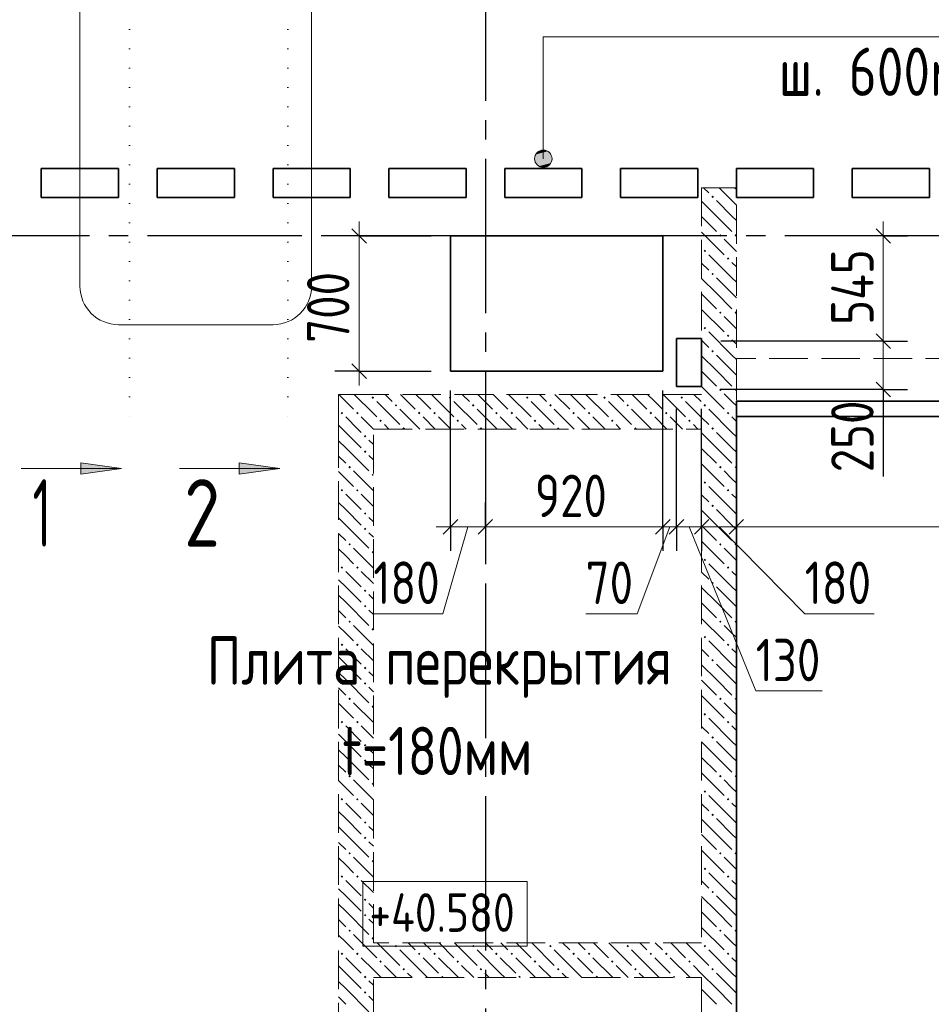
# Model space of a CAD drawing. Header units: millimetres. Extents: x 0 to 43617, y 0 to 29700.
# Tile 4 of 14: x 7698 to 12419, y 19472 to 24570. Entities that reach past the tile are written whole.
import ezdxf

# ---------------------------------------------------------------- set-up
doc = ezdxf.new("R2010")
doc.units = ezdxf.units.MM
for name, pattern in [('______2', [270, 200, -70]), ('______5', [1100, 800, -100, 100, -100]), ('______9', [100, 0, -100])]:
    doc.linetypes.add(name, pattern=pattern)
for name, color, linetype, lineweight in [('Standard', 7, 'Continuous', 25), ('Высотные отметки', 7, 'Continuous', 25), ('ЖБ Балка Вышележаща', 7, 'Continuous', 35), ('ЖБ Балка Нижележащая', 7, 'Continuous', 35), ('ЖБ Перекрытие верхний уровень', 7, 'Continuous', 35), ('ЖБ Стена верхний уровень', 7, 'Continuous', 35), ('Оси', 40, '______5', 18), ('Примечания', 7, 'Continuous', 25), ('Размерная выноска', 7, 'Continuous', 13), ('Узлы символ', 7, 'Continuous', 25)]:
    doc.layers.add(name, color=color, linetype=linetype, lineweight=lineweight)
doc.styles.add('GOST 2.304-81', font='txt')
doc.styles.add('ISOCPEUR', font='txt')

msp = doc.modelspace()

# ---------------------------------------------------------------- hatches: boundary and pattern name
at = {"layer": 'ЖБ Стена верхний уровень', "linetype": 'Continuous', "lineweight": 18, "transparency": 33554687}
for points in [[(11280.5, 23653.1), (11287, 23659.6), (11293.5, 23653.1), (11287, 23646.6)], [(11320.5, 23453.1), (11326.9, 23459.6), (11333.4, 23453.1), (11326.9, 23446.6)], [(11400.5, 23453.1), (11407, 23459.6), (11410, 23456.6), (11410, 23449.7), (11407, 23446.6)], [(11240.4, 23373.1), (11246.9, 23379.6), (11253.4, 23373.1), (11246.9, 23366.6)], [(11360.4, 23333.1), (11366.9, 23339.6), (11373.5, 23333.1), (11366.9, 23326.6)], [(11280.5, 23253.1), (11287, 23259.6), (11293.5, 23253.1), (11287, 23246.6)], [(11320.5, 23053.1), (11326.9, 23059.6), (11333.4, 23053.1), (11326.9, 23046.6)], [(11400.5, 23053.1), (11407, 23059.6), (11410, 23056.6), (11410, 23049.7), (11407, 23046.6)], [(11240.4, 22973.1), (11246.9, 22979.6), (11253.4, 22973.1), (11246.9, 22966.6)], [(11360.4, 22933.1), (11366.9, 22939.6), (11373.5, 22933.1), (11366.9, 22926.6)], [(11280.5, 22853.1), (11287, 22859.6), (11293.5, 22853.1), (11287, 22846.6)], [(11320.5, 22653.1), (11326.9, 22659.6), (11333.4, 22653.1), (11326.9, 22646.6)], [(11400.5, 22653.1), (11407, 22659.6), (11410, 22656.6), (11410, 22649.7), (11407, 22646.6)], [(9520.5, 22613.1), (9526.9, 22619.6), (9530, 22616.6), (9530, 22609.7), (9526.9, 22606.6)], [(9530, 22616.6), (9533.4, 22613.1), (9530, 22609.7)], [(9920.5, 22613.1), (9926.9, 22619.6), (9933.4, 22613.1), (9926.9, 22606.6)], [(10320.5, 22613.1), (10326.9, 22619.6), (10333.4, 22613.1), (10326.9, 22606.6)], [(10720.5, 22613.1), (10726.9, 22619.6), (10733.4, 22613.1), (10726.9, 22606.6)], [(11120.5, 22613.1), (11126.9, 22619.6), (11133.4, 22613.1), (11126.9, 22606.6)], [(9360.4, 22533.1), (9366.9, 22539.6), (9373.5, 22533.1), (9366.9, 22526.6)], [(9440.4, 22533.1), (9446.9, 22539.6), (9453.4, 22533.1), (9446.9, 22526.6)], [(9640.4, 22573.1), (9646.9, 22579.6), (9653.4, 22573.1), (9646.9, 22566.6)], [(9760.4, 22533.1), (9766.9, 22539.6), (9773.5, 22533.1), (9766.9, 22526.6)], [(9840.4, 22533.1), (9846.9, 22539.6), (9853.4, 22533.1), (9846.9, 22526.6)], [(10040.4, 22573.1), (10046.9, 22579.6), (10053.4, 22573.1), (10046.9, 22566.6)], [(10160.4, 22533.1), (10166.9, 22539.6), (10173.5, 22533.1), (10166.9, 22526.6)], [(10240.4, 22533.1), (10246.9, 22539.6), (10253.4, 22533.1), (10246.9, 22526.6)], [(10440.4, 22573.1), (10446.9, 22579.6), (10453.4, 22573.1), (10446.9, 22566.6)], [(10560.4, 22533.1), (10566.9, 22539.6), (10573.5, 22533.1), (10566.9, 22526.6)], [(10640.4, 22533.1), (10646.9, 22539.6), (10653.4, 22533.1), (10646.9, 22526.6)], [(10840.4, 22573.1), (10846.9, 22579.6), (10853.4, 22573.1), (10846.9, 22566.6)], [(10960.4, 22533.1), (10966.9, 22539.6), (10973.5, 22533.1), (10966.9, 22526.6)], [(11040.4, 22533.1), (11046.9, 22539.6), (11053.4, 22533.1), (11046.9, 22526.6)], [(11240.4, 22573.1), (11246.9, 22579.6), (11253.4, 22573.1), (11246.9, 22566.6)], [(11360.4, 22533.1), (11366.9, 22539.6), (11373.5, 22533.1), (11366.9, 22526.6)], [(9560.4, 22493.1), (9566.9, 22499.6), (9573.5, 22493.1), (9566.9, 22486.6)], [(9960.4, 22493.1), (9966.9, 22499.6), (9973.5, 22493.1), (9966.9, 22486.6)], [(10360.4, 22493.1), (10366.9, 22499.6), (10373.5, 22493.1), (10366.9, 22486.6)], [(10760.4, 22493.1), (10766.9, 22499.6), (10773.5, 22493.1), (10766.9, 22486.6)], [(11160.4, 22493.1), (11166.9, 22499.6), (11173.5, 22493.1), (11166.9, 22486.6)], [(9680.5, 22453.1), (9687, 22459.6), (9693.5, 22453.1), (9690.3, 22450), (9683.6, 22450)], [(10080.5, 22453.1), (10087, 22459.6), (10093.5, 22453.1), (10090.3, 22450), (10083.6, 22450)], [(10480.5, 22453.1), (10487, 22459.6), (10493.5, 22453.1), (10490.3, 22450), (10483.6, 22450)], [(10880.5, 22453.1), (10887, 22459.6), (10893.5, 22453.1), (10890.3, 22450), (10883.6, 22450)], [(11280.5, 22453.1), (11287, 22459.6), (11293.5, 22453.1), (11287, 22446.6)], [(9480.5, 22413.1), (9487, 22419.6), (9493.5, 22413.1), (9487, 22406.6)], [(9480.5, 22333.1), (9487, 22339.6), (9493.5, 22333.1), (9487, 22326.6)], [(9400.5, 22253.1), (9407, 22259.6), (9413.4, 22253.1), (9407, 22246.6)], [(11320.5, 22253.1), (11326.9, 22259.6), (11333.4, 22253.1), (11326.9, 22246.6)], [(11400.5, 22253.1), (11407, 22259.6), (11410, 22256.6), (11410, 22249.7), (11407, 22246.6)], [(9520.5, 22213.1), (9526.9, 22219.6), (9530, 22216.6), (9530, 22209.7), (9526.9, 22206.6)], [(11240.4, 22173.1), (11246.9, 22179.6), (11253.4, 22173.1), (11246.9, 22166.6)], [(9360.4, 22133.1), (9366.9, 22139.6), (9373.5, 22133.1), (9366.9, 22126.6)], [(9440.4, 22133.1), (9446.9, 22139.6), (9453.4, 22133.1), (9446.9, 22126.6)], [(11360.4, 22133.1), (11366.9, 22139.6), (11373.5, 22133.1), (11366.9, 22126.6)], [(11280.5, 22053.1), (11287, 22059.6), (11293.5, 22053.1), (11287, 22046.6)], [(9480.5, 22013.1), (9487, 22019.6), (9493.5, 22013.1), (9487, 22006.6)], [(9480.5, 21933.1), (9487, 21939.6), (9493.5, 21933.1), (9487, 21926.6)], [(9400.5, 21853.1), (9407, 21859.6), (9413.4, 21853.1), (9407, 21846.6)], [(11320.5, 21853.1), (11326.9, 21859.6), (11333.4, 21853.1), (11326.9, 21846.6)], [(11400.5, 21853.1), (11407, 21859.6), (11410, 21856.6), (11410, 21849.7), (11407, 21846.6)], [(9520.5, 21813.1), (9526.9, 21819.6), (9530, 21816.6), (9530, 21809.7), (9526.9, 21806.6)], [(11240.4, 21773.1), (11246.9, 21779.6), (11253.4, 21773.1), (11246.9, 21766.6)], [(9360.4, 21733.1), (9366.9, 21739.6), (9373.5, 21733.1), (9366.9, 21726.6)], [(9440.4, 21733.1), (9446.9, 21739.6), (9453.4, 21733.1), (9446.9, 21726.6)], [(11360.4, 21733.1), (11366.9, 21739.6), (11373.5, 21733.1), (11366.9, 21726.6)], [(9480.5, 21613.1), (9487, 21619.6), (9493.5, 21613.1), (9487, 21606.6)], [(11280.5, 21653.1), (11287, 21659.6), (11293.5, 21653.1), (11287, 21646.6)], [(9480.5, 21533.1), (9487, 21539.6), (9493.5, 21533.1), (9487, 21526.6)], [(9400.5, 21453.1), (9407, 21459.6), (9413.4, 21453.1), (9407, 21446.6)], [(9520.5, 21413.1), (9526.9, 21419.6), (9530, 21416.6), (9530, 21409.7), (9526.9, 21406.6)], [(11320.5, 21453.1), (11326.9, 21459.6), (11333.4, 21453.1), (11326.9, 21446.6)], [(11400.5, 21453.1), (11407, 21459.6), (11410, 21456.6), (11410, 21449.7), (11407, 21446.6)], [(11240.4, 21373.1), (11246.9, 21379.6), (11253.4, 21373.1), (11246.9, 21366.6)], [(9360.4, 21333.1), (9366.9, 21339.6), (9373.5, 21333.1), (9366.9, 21326.6)], [(9440.4, 21333.1), (9446.9, 21339.6), (9453.4, 21333.1), (9446.9, 21326.6)], [(11360.4, 21333.1), (11366.9, 21339.6), (11373.5, 21333.1), (11366.9, 21326.6)], [(9480.5, 21213.1), (9487, 21219.6), (9493.5, 21213.1), (9487, 21206.6)], [(11280.5, 21253.1), (11287, 21259.6), (11293.5, 21253.1), (11287, 21246.6)], [(9480.5, 21133.1), (9487, 21139.6), (9493.5, 21133.1), (9487, 21126.6)], [(9400.5, 21053.1), (9407, 21059.6), (9413.4, 21053.1), (9407, 21046.6)], [(11320.5, 21053.1), (11326.9, 21059.6), (11333.4, 21053.1), (11326.9, 21046.6)], [(11400.5, 21053.1), (11407, 21059.6), (11410, 21056.6), (11410, 21049.7), (11407, 21046.6)], [(9520.5, 21013.1), (9526.9, 21019.6), (9530, 21016.6), (9530, 21009.7), (9526.9, 21006.6)], [(11240.4, 20973.1), (11246.9, 20979.6), (11253.4, 20973.1), (11246.9, 20966.6)], [(9360.4, 20933.1), (9366.9, 20939.6), (9373.5, 20933.1), (9366.9, 20926.6)], [(9440.4, 20933.1), (9446.9, 20939.6), (9453.4, 20933.1), (9446.9, 20926.6)], [(11360.4, 20933.1), (11366.9, 20939.6), (11373.5, 20933.1), (11366.9, 20926.6)], [(11280.5, 20853.1), (11287, 20859.6), (11293.5, 20853.1), (11287, 20846.6)], [(9480.5, 20813.1), (9487, 20819.6), (9493.5, 20813.1), (9487, 20806.6)], [(9480.5, 20733.1), (9487, 20739.6), (9493.5, 20733.1), (9487, 20726.6)], [(9400.5, 20653.1), (9407, 20659.6), (9413.4, 20653.1), (9407, 20646.6)], [(11320.5, 20653.1), (11326.9, 20659.6), (11333.4, 20653.1), (11326.9, 20646.6)], [(11400.5, 20653.1), (11407, 20659.6), (11410, 20656.6), (11410, 20649.7), (11407, 20646.6)], [(9520.5, 20613.1), (9526.9, 20619.6), (9530, 20616.6), (9530, 20609.7), (9526.9, 20606.6)], [(11240.4, 20573.1), (11246.9, 20579.6), (11253.4, 20573.1), (11246.9, 20566.6)], [(9360.4, 20533.1), (9366.9, 20539.6), (9373.5, 20533.1), (9366.9, 20526.6)], [(9440.4, 20533.1), (9446.9, 20539.6), (9453.4, 20533.1), (9446.9, 20526.6)], [(11360.4, 20533.1), (11366.9, 20539.6), (11373.5, 20533.1), (11366.9, 20526.6)], [(11280.5, 20453.1), (11287, 20459.6), (11293.5, 20453.1), (11287, 20446.6)], [(9480.5, 20413.1), (9487, 20419.6), (9493.5, 20413.1), (9487, 20406.6)], [(9480.5, 20333.1), (9487, 20339.6), (9493.5, 20333.1), (9487, 20326.6)], [(9400.5, 20253.1), (9407, 20259.6), (9413.4, 20253.1), (9407, 20246.6)], [(11320.5, 20253.1), (11326.9, 20259.6), (11333.4, 20253.1), (11326.9, 20246.6)], [(11400.5, 20253.1), (11407, 20259.6), (11410, 20256.6), (11410, 20249.7), (11407, 20246.6)], [(9520.5, 20213.1), (9526.9, 20219.6), (9530, 20216.6), (9530, 20209.7), (9526.9, 20206.6)], [(9360.4, 20133.1), (9366.9, 20139.6), (9373.5, 20133.1), (9366.9, 20126.6)], [(9440.4, 20133.1), (9446.9, 20139.6), (9453.4, 20133.1), (9446.9, 20126.6)], [(11240.4, 20173.1), (11246.9, 20179.6), (11253.4, 20173.1), (11246.9, 20166.6)], [(11360.4, 20133.1), (11366.9, 20139.6), (11373.5, 20133.1), (11366.9, 20126.6)], [(11280.5, 20053.1), (11287, 20059.6), (11293.5, 20053.1), (11287, 20046.6)], [(9480.5, 20013.1), (9487, 20019.6), (9493.5, 20013.1), (9487, 20006.6)], [(9480.5, 19933.1), (9487, 19939.6), (9493.5, 19933.1), (9487, 19926.6)], [(9400.5, 19853.1), (9407, 19859.6), (9413.4, 19853.1), (9407, 19846.6)], [(11320.5, 19853.1), (11326.9, 19859.6), (11333.4, 19853.1), (11326.9, 19846.6)], [(11400.5, 19853.1), (11407, 19859.6), (11410, 19856.6), (11410, 19849.7), (11407, 19846.6)], [(9520.5, 19813.1), (9526.9, 19819.6), (9530, 19816.6), (9530, 19809.7), (9526.9, 19806.6)], [(9360.4, 19733.1), (9366.9, 19739.6), (9373.5, 19733.1), (9366.9, 19726.6)], [(9440.4, 19733.1), (9446.9, 19739.6), (9453.4, 19733.1), (9446.9, 19726.6)], [(9640.4, 19773.1), (9646.9, 19779.6), (9653.4, 19773.1), (9646.9, 19766.6)], [(9760.4, 19733.1), (9766.9, 19739.6), (9773.5, 19733.1), (9766.9, 19726.6)], [(9840.4, 19733.1), (9846.9, 19739.6), (9853.4, 19733.1), (9846.9, 19726.6)], [(10040.4, 19773.1), (10046.9, 19779.6), (10053.4, 19773.1), (10046.9, 19766.6)], [(10160.4, 19733.1), (10166.9, 19739.6), (10173.5, 19733.1), (10166.9, 19726.6)], [(10240.4, 19733.1), (10246.9, 19739.6), (10253.4, 19733.1), (10246.9, 19726.6)], [(10440.4, 19773.1), (10446.9, 19779.6), (10453.4, 19773.1), (10446.9, 19766.6)], [(10560.4, 19733.1), (10566.9, 19739.6), (10573.5, 19733.1), (10566.9, 19726.6)], [(10640.4, 19733.1), (10646.9, 19739.6), (10653.4, 19733.1), (10646.9, 19726.6)], [(10840.4, 19773.1), (10846.9, 19779.6), (10853.4, 19773.1), (10846.9, 19766.6)], [(10960.4, 19733.1), (10966.9, 19739.6), (10973.5, 19733.1), (10966.9, 19726.6)], [(11040.4, 19733.1), (11046.9, 19739.6), (11053.4, 19733.1), (11046.9, 19726.6)], [(11240.4, 19773.1), (11246.9, 19779.6), (11253.4, 19773.1), (11246.9, 19766.6)], [(11360.4, 19733.1), (11366.9, 19739.6), (11373.5, 19733.1), (11366.9, 19726.6)], [(9560.4, 19693.1), (9566.9, 19699.6), (9573.5, 19693.1), (9566.9, 19686.6)], [(9960.4, 19693.1), (9966.9, 19699.6), (9973.5, 19693.1), (9966.9, 19686.6)], [(10360.4, 19693.1), (10366.9, 19699.6), (10373.5, 19693.1), (10366.9, 19686.6)], [(10760.4, 19693.1), (10766.9, 19699.6), (10773.5, 19693.1), (10766.9, 19686.6)], [(11160.4, 19693.1), (11166.9, 19699.6), (11173.5, 19693.1), (11166.9, 19686.6)], [(9680.5, 19653.1), (9687, 19659.6), (9693.5, 19653.1), (9687, 19646.6)], [(10080.5, 19653.1), (10087, 19659.6), (10093.5, 19653.1), (10087, 19646.6)], [(10480.5, 19653.1), (10487, 19659.6), (10493.5, 19653.1), (10487, 19646.6)], [(10880.5, 19653.1), (10887, 19659.6), (10893.5, 19653.1), (10887, 19646.6)], [(11280.5, 19653.1), (11287, 19659.6), (11293.5, 19653.1), (11287, 19646.6)], [(9480.5, 19613.1), (9487, 19619.6), (9493.5, 19613.1), (9487, 19606.6)], [(9880.5, 19613.1), (9887, 19619.6), (9893.5, 19613.1), (9890.3, 19610), (9883.6, 19610)], [(10280.5, 19613.1), (10287, 19619.6), (10293.5, 19613.1), (10290.3, 19610), (10283.6, 19610)], [(10680.5, 19613.1), (10687, 19619.6), (10693.5, 19613.1), (10690.3, 19610), (10683.6, 19610)], [(11080.5, 19613.1), (11087, 19619.6), (11093.5, 19613.1), (11090.3, 19610), (11083.6, 19610)], [(9480.5, 19533.1), (9487, 19539.6), (9493.5, 19533.1), (9487, 19526.6)]]:
    msp.add_hatch(color=7, dxfattribs=at).paths.add_polyline_path(points, flags=16)
at = {"layer": 'Примечания', "linetype": 'Continuous', "lineweight": 13, "transparency": 33554687}
for points in [[(10448.7, 23872.5), (10371.3, 23872.5), (10365, 23850)], [(10448.7, 23872.5), (10365, 23850), (10455, 23850)], [(10432.5, 23888.7), (10387.5, 23888.7), (10371.3, 23872.5)], [(10432.5, 23888.7), (10371.3, 23872.5), (10448.7, 23872.5)], [(10387.5, 23888.7), (10432.5, 23888.7), (10410, 23895)], [(10455, 23850), (10365, 23850), (10371.3, 23827.5)], [(10455, 23850), (10371.3, 23827.5), (10448.7, 23827.5)], [(10448.7, 23827.5), (10371.3, 23827.5), (10387.5, 23811.3)], [(10448.7, 23827.5), (10387.5, 23811.3), (10432.5, 23811.3)], [(10432.5, 23811.3), (10387.5, 23811.3), (10410, 23805)]]:
    msp.add_hatch(color=7, dxfattribs=at).paths.add_polyline_path(points)
at = {"layer": 'Узлы символ', "linetype": 'Continuous', "lineweight": 13, "transparency": 33554687}
for points in [[(8014.7, 22276.1), (8224.7, 22246.1), (8014.7, 22216.1)], [(8834.7, 22276.1), (9044.7, 22246.1), (8834.7, 22216.1)]]:
    msp.add_hatch(color=7, dxfattribs=at).paths.add_polyline_path(points, flags=16)

# ---------------------------------------------------------------- linework, layer by layer
at = {"layer": 'Standard', "color": 7, "linetype": 'Continuous', "lineweight": 13, "transparency": 33554687}
for p, q in [((9456, 23450), (9456, 23525)), ((12170.8, 23450), (12170.8, 23525)), ((12170.8, 23450), (12170.8, 22905)), ((9456, 22750), (9456, 22675)), ((12170.8, 22655), (12170.8, 22580)), ((9929.3, 21944.3), (9854.3, 21944.3)), ((10019.7, 21944.3), (9889, 21494.3)), ((10110, 21944.3), (9929.3, 21944.3)), ((11064.7, 21944.3), (10895.2, 21494.3)), ((11100, 21944.3), (11029.3, 21944.3)), ((11230, 21944.3), (11100, 21944.3)), ((11165, 21944.3), (11510, 21094.3)), ((11410, 21944.3), (11230, 21944.3)), ((11320, 21944.3), (11763.6, 21494.3)), ((9889, 21494.3), (9529.3, 21494.3)), ((10895.2, 21494.3), (10629.3, 21494.3)), ((11763.6, 21494.3), (12123.4, 21494.3)), ((11510, 21094.3), (11854.1, 21094.3))]:
    msp.add_line(p, q, dxfattribs=at)
at = {"layer": 'Standard', "color": 7, "linetype": 'Continuous', "lineweight": 25, "transparency": 33554687}
for p, q in [((9418.5, 23487.5), (9493.5, 23412.5)), ((12133.3, 23487.5), (12208.3, 23412.5)), ((12133.3, 22942.5), (12208.3, 22867.5)), ((9418.5, 22787.5), (9493.5, 22712.5)), ((12133.3, 22692.5), (12208.3, 22617.5)), ((9966.8, 21981.8), (9891.8, 21906.8)), ((10147.5, 21981.8), (10072.5, 21906.8)), ((11066.8, 21981.8), (10991.8, 21906.8)), ((11137.5, 21981.8), (11062.5, 21906.8)), ((11267.5, 21981.8), (11192.5, 21906.8)), ((11447.5, 21981.8), (11372.5, 21906.8))]:
    msp.add_line(p, q, dxfattribs=at)
at = {"layer": 'Standard', "color": 251, "linetype": 'Continuous', "lineweight": -3, "true_color": 0x656565, "transparency": 33554687}
for p, q in [((9456, 23450), (9331, 23450)), ((9456, 23450), (9581, 23450)), ((9456, 23450), (9829.3, 23450)), ((12170.8, 23450), (12045.8, 23450)), ((12170.8, 23450), (12295.8, 23450)), ((12170.8, 23450), (12170.8, 23450)), ((12170.8, 22905), (12045.8, 22905)), ((12170.8, 22905), (12295.8, 22905)), ((9456, 22750), (9331, 22750)), ((9456, 22750), (9581, 22750)), ((9456, 22750), (9829.3, 22750)), ((9929.3, 21944.3), (9929.3, 22650)), ((11029.3, 21944.3), (11029.3, 22650)), ((12170.8, 22655), (12045.8, 22655)), ((12170.8, 22655), (12295.8, 22655)), ((11100, 21944.3), (11100, 22555)), ((11230, 21944.3), (11230, 22555)), ((9929.3, 21944.3), (9929.3, 22069.3)), ((10110, 21944.3), (10110, 22069.3)), ((10110, 21944.3), (10110, 22051.5)), ((11029.3, 21944.3), (11029.3, 22069.3)), ((11100, 21944.3), (11100, 22069.3)), ((11230, 21944.3), (11230, 22069.3)), ((11410, 21944.3), (11410, 22069.3)), ((11410, 21944.3), (11410, 21985.2)), ((9929.3, 21944.3), (9929.3, 21819.3)), ((10110, 21944.3), (10110, 21819.3)), ((11029.3, 21944.3), (11029.3, 21819.3)), ((11100, 21944.3), (11100, 21819.3)), ((11230, 21944.3), (11230, 21819.3)), ((11410, 21944.3), (11410, 21819.3))]:
    msp.add_line(p, q, dxfattribs=at)
at = {"layer": 'Standard', "color": 7, "linetype": 'Continuous', "lineweight": 13, "transparency": 33554687}
for points in [[(9456, 23450), (9456, 22795), (9456, 22795), (9456, 22750)], [(12170.8, 22905), (12170.8, 22888.8), (12170.8, 22888.8), (12170.8, 22655)], [(11029.3, 21944.3), (10594.6, 21944.3), (10594.6, 21944.3), (10110, 21944.3)], [(13940, 21944.3), (12467.5, 21944.3), (12467.5, 21944.3), (11410, 21944.3)]]:
    msp.add_lwpolyline(points, dxfattribs=at)
at = {"layer": 'Standard', "color": 251, "linetype": 'Continuous', "lineweight": -3, "true_color": 0x656565, "transparency": 33554687}
for points in [[(12170.8, 22905), (12153.8, 22905), (12153.8, 22905), (11330, 22905)], [(12170.8, 22655), (12153.8, 22655), (12153.8, 22655), (11330, 22655)]]:
    msp.add_lwpolyline(points, dxfattribs=at)
at = {"layer": 'Высотные отметки', "color": 7, "linetype": 'Continuous', "lineweight": 18, "transparency": 33554687}
msp.add_lwpolyline([(9475.3, 19773.4), (10326.4, 19773.4), (10326.4, 20106.8), (9475.3, 20106.8), (9475.3, 19773.4)], dxfattribs=at)
at = {"layer": 'ЖБ Балка Вышележаща', "color": 7, "linetype": 'Continuous', "lineweight": 35, "transparency": 33554687}
for p, q in [((11410, 22595), (11410, 22515)), ((11410, 22515), (13940, 22515))]:
    msp.add_line(p, q, dxfattribs=at)
at = {"layer": 'ЖБ Балка Нижележащая', "color": 251, "linetype": '______2', "lineweight": 18, "true_color": 0x656565, "transparency": 33554687}
for p, q in [((13940, 22815), (11410, 22815)), ((11410, 22815), (11410, 22595))]:
    msp.add_line(p, q, dxfattribs=at)
at = {"layer": 'ЖБ Перекрытие верхний уровень', "color": 7, "linetype": 'Continuous', "lineweight": 35, "transparency": 33554687}
for p, q in [((7810, 23650), (7810, 23800)), ((7810, 23800), (8210, 23800)), ((8210, 23800), (8210, 23650)), ((8410, 23650), (8410, 23800)), ((8410, 23800), (8810, 23800)), ((8810, 23800), (8810, 23650)), ((9010, 23650), (9010, 23800)), ((9010, 23800), (9410, 23800)), ((9410, 23800), (9410, 23650)), ((9610, 23650), (9610, 23800)), ((9610, 23800), (10010, 23800)), ((10010, 23800), (10010, 23650)), ((10210, 23650), (10210, 23800)), ((10210, 23800), (10610, 23800)), ((10610, 23800), (10610, 23650)), ((10810, 23650), (10810, 23800)), ((10810, 23800), (11210, 23800)), ((11210, 23800), (11210, 23650)), ((11410, 23650), (11410, 23800)), ((11410, 23800), (11810, 23800)), ((11810, 23800), (11810, 23650)), ((12010, 23650), (12010, 23800)), ((12010, 23800), (12410, 23800)), ((12410, 23800), (12410, 23650)), ((8210, 23650), (7810, 23650)), ((8810, 23650), (8410, 23650)), ((9410, 23650), (9010, 23650)), ((10010, 23650), (9610, 23650)), ((10610, 23650), (10210, 23650)), ((11210, 23650), (10810, 23650)), ((11810, 23650), (11410, 23650)), ((12410, 23650), (12010, 23650)), ((11029.3, 23450), (9929.3, 23450)), ((9929.3, 23450), (9929.3, 22750)), ((11029.3, 22750), (11029.3, 23450)), ((11230, 22920), (11100, 22920)), ((11100, 22920), (11100, 22670)), ((11230, 22670), (11230, 22920)), ((9929.3, 22750), (11029.3, 22750)), ((11100, 22670), (11230, 22670)), ((11410, 17870), (11410, 22595)), ((11410, 22595), (14120, 22595))]:
    msp.add_line(p, q, dxfattribs=at)
at = {"layer": 'ЖБ Стена верхний уровень', "color": 251, "linetype": '______2', "lineweight": 13, "true_color": 0x656565, "transparency": 33554687}
for p, q in [((11230, 23700), (11230, 22630)), ((11410, 23700), (11230, 23700)), ((11410, 18550), (11410, 23700)), ((9350, 22630), (9350, 22450)), ((9530, 22630), (9350, 22630)), ((11230, 22630), (9530, 22630)), ((9350, 22450), (9350, 18050)), ((9530, 19790), (9530, 22450)), ((9530, 22450), (11230, 22450)), ((11230, 22450), (11230, 19790)), ((11230, 19790), (9530, 19790)), ((9530, 18050), (9530, 19610)), ((9530, 19610), (11230, 19610)), ((11230, 19610), (11230, 18050))]:
    msp.add_line(p, q, dxfattribs=at)
at = {"layer": 'ЖБ Стена верхний уровень', "color": 9, "linetype": 'Continuous', "lineweight": 18, "true_color": 0xc7c7c7, "transparency": 33554687}
for p, q in [((11240.1, 23700), (11266.9, 23673.1)), ((11387, 23633.1), (11320.1, 23700)), ((11400.1, 23700), (11410, 23690.1)), ((11307, 23553.1), (11230, 23630.1)), ((11307, 23633.1), (11387, 23553.1)), ((11387, 23633.1), (11410, 23610.1)), ((11230, 23550.1), (11307, 23473.1)), ((11307, 23553.1), (11387, 23473.1)), ((11387, 23553.1), (11410, 23530.1)), ((11230, 23470.1), (11346.9, 23353.1)), ((11387, 23393.1), (11346.9, 23433.1)), ((11387, 23233.1), (11266.9, 23353.1)), ((11410, 23370.1), (11387, 23393.1)), ((11230, 23310.1), (11266.9, 23273.1)), ((11387, 23313.1), (11410, 23290.1)), ((11307, 23153.1), (11230, 23230.1)), ((11307, 23233.1), (11387, 23153.1)), ((11387, 23233.1), (11410, 23210.1)), ((11230, 23150.1), (11307, 23073.1)), ((11307, 23153.1), (11387, 23073.1)), ((11387, 23153.1), (11410, 23130.1)), ((11230, 23070.1), (11346.9, 22953.1)), ((11387, 22993.1), (11346.9, 23033.1)), ((11387, 22833.1), (11266.9, 22953.1)), ((11410, 22970.1), (11387, 22993.1)), ((11230, 22910.1), (11266.9, 22873.1)), ((11387, 22913.1), (11410, 22890.1)), ((11307, 22753.1), (11230, 22830.1)), ((11307, 22833.1), (11387, 22753.1)), ((11387, 22833.1), (11410, 22810.1)), ((11230, 22750.1), (11307, 22673.1)), ((11307, 22753.1), (11387, 22673.1)), ((11387, 22753.1), (11410, 22730.1)), ((11230, 22670.1), (11346.9, 22553.1)), ((9387, 22593.1), (9350.1, 22630)), ((9426.9, 22553.1), (9387, 22593.1)), ((9430.1, 22630), (9530, 22530.1)), ((9546.9, 22593.1), (9666.9, 22473.1)), ((9590.1, 22630), (9626.9, 22593.1)), ((9670.1, 22630), (9746.9, 22553.1)), ((9787, 22593.1), (9750.1, 22630)), ((9826.9, 22553.1), (9787, 22593.1)), ((9830.1, 22630), (9946.9, 22513.1)), ((9946.9, 22593.1), (10066.9, 22473.1)), ((9990.1, 22630), (10026.9, 22593.1)), ((10070.1, 22630), (10146.9, 22553.1)), ((10187, 22593.1), (10150.1, 22630)), ((10226.9, 22553.1), (10187, 22593.1)), ((10230.1, 22630), (10346.9, 22513.1)), ((10346.9, 22593.1), (10466.9, 22473.1)), ((10390.1, 22630), (10426.9, 22593.1)), ((10470.1, 22630), (10546.9, 22553.1)), ((10587, 22593.1), (10550.1, 22630)), ((10626.9, 22553.1), (10587, 22593.1)), ((10630.1, 22630), (10746.9, 22513.1)), ((10746.9, 22593.1), (10866.9, 22473.1)), ((10790.1, 22630), (10826.9, 22593.1)), ((10870.1, 22630), (10946.9, 22553.1)), ((10987, 22593.1), (10950.1, 22630)), ((11026.9, 22553.1), (10987, 22593.1)), ((11030.1, 22630), (11146.9, 22513.1)), ((11146.9, 22593.1), (11230, 22510.1)), ((11190.1, 22630), (11226.9, 22593.1)), ((11387, 22593.1), (11346.9, 22633.1)), ((11410, 22570.1), (11387, 22593.1)), ((9770.1, 22450), (9666.9, 22553.1)), ((10170.1, 22450), (10066.9, 22553.1)), ((10570.1, 22450), (10466.9, 22553.1)), ((10970.1, 22450), (10866.9, 22553.1)), ((11387, 22433.1), (11266.9, 22553.1)), ((9387, 22513.1), (9450.1, 22450)), ((9466.9, 22513.1), (9530, 22450.1)), ((9530, 22530.1), (9546.9, 22513.1)), ((9787, 22513.1), (9850.1, 22450)), ((9866.9, 22513.1), (9930.1, 22450)), ((10187, 22513.1), (10250.1, 22450)), ((10266.9, 22513.1), (10330.1, 22450)), ((10587, 22513.1), (10650.1, 22450)), ((10666.9, 22513.1), (10730.1, 22450)), ((10987, 22513.1), (11050.1, 22450)), ((11066.9, 22513.1), (11130.1, 22450)), ((11230, 22510.1), (11266.9, 22473.1)), ((11387, 22513.1), (11410, 22490.1)), ((9370.1, 22450), (9350, 22470.1)), ((9387, 22433.1), (9370.1, 22450)), ((9387, 22433.1), (9466.9, 22353.1)), ((9450.1, 22450), (9466.9, 22433.1)), ((9530, 22450.1), (9530.1, 22450)), ((9610.1, 22450), (9587, 22473.1)), ((10010.1, 22450), (9987, 22473.1)), ((10410.1, 22450), (10387, 22473.1)), ((10810.1, 22450), (10787, 22473.1)), ((11210.1, 22450), (11187, 22473.1)), ((11307, 22433.1), (11387, 22353.1)), ((11387, 22433.1), (11410, 22410.1)), ((9350, 22390.1), (9387, 22353.1)), ((9530, 22370.1), (9507, 22393.1)), ((11307, 22353.1), (11230, 22430.1)), ((9387, 22353.1), (9507, 22233.1)), ((11230, 22350.1), (11307, 22273.1)), ((11307, 22353.1), (11387, 22273.1)), ((11387, 22353.1), (11410, 22330.1)), ((9350, 22310.1), (9387, 22273.1)), ((9507, 22313.1), (9530, 22290.1)), ((9387, 22193.1), (9350, 22230.1)), ((9426.9, 22233.1), (9530, 22130.1)), ((11230, 22270.1), (11346.9, 22153.1)), ((11387, 22193.1), (11346.9, 22233.1)), ((9426.9, 22153.1), (9387, 22193.1)), ((11410, 22170.1), (11387, 22193.1)), ((11387, 22033.1), (11266.9, 22153.1)), ((9387, 22113.1), (9466.9, 22033.1)), ((9466.9, 22113.1), (9530, 22050.1)), ((11230, 22110.1), (11266.9, 22073.1)), ((11387, 22113.1), (11410, 22090.1)), ((9387, 22033.1), (9350, 22070.1)), ((9387, 22033.1), (9466.9, 21953.1)), ((11307, 21953.1), (11230, 22030.1)), ((11307, 22033.1), (11387, 21953.1)), ((11387, 22033.1), (11410, 22010.1)), ((9350, 21990.1), (9387, 21953.1)), ((9530, 21970.1), (9507, 21993.1)), ((9387, 21953.1), (9507, 21833.1)), ((11230, 21950.1), (11307, 21873.1)), ((11307, 21953.1), (11387, 21873.1)), ((11387, 21953.1), (11410, 21930.1)), ((9350, 21910.1), (9387, 21873.1)), ((9507, 21913.1), (9530, 21890.1)), ((9387, 21793.1), (9350, 21830.1)), ((9426.9, 21833.1), (9530, 21730.1)), ((11230, 21870.1), (11346.9, 21753.1)), ((11387, 21793.1), (11346.9, 21833.1)), ((9426.9, 21753.1), (9387, 21793.1)), ((11410, 21770.1), (11387, 21793.1)), ((11387, 21633.1), (11266.9, 21753.1)), ((9387, 21633.1), (9350, 21670.1)), ((9387, 21713.1), (9466.9, 21633.1)), ((9466.9, 21713.1), (9530, 21650.1)), ((11230, 21710.1), (11266.9, 21673.1)), ((11387, 21713.1), (11410, 21690.1)), ((9387, 21633.1), (9466.9, 21553.1)), ((11307, 21553.1), (11230, 21630.1)), ((11307, 21633.1), (11387, 21553.1)), ((11387, 21633.1), (11410, 21610.1)), ((9350, 21590.1), (9387, 21553.1)), ((9530, 21570.1), (9507, 21593.1)), ((9387, 21553.1), (9507, 21433.1)), ((11230, 21550.1), (11307, 21473.1)), ((11307, 21553.1), (11387, 21473.1)), ((11387, 21553.1), (11410, 21530.1)), ((9350, 21510.1), (9387, 21473.1)), ((9507, 21513.1), (9530, 21490.1)), ((11230, 21470.1), (11346.9, 21353.1)), ((9387, 21393.1), (9350, 21430.1)), ((9426.9, 21433.1), (9530, 21330.1)), ((11387, 21393.1), (11346.9, 21433.1)), ((9426.9, 21353.1), (9387, 21393.1)), ((11410, 21370.1), (11387, 21393.1)), ((9387, 21313.1), (9466.9, 21233.1)), ((9466.9, 21313.1), (9530, 21250.1)), ((11387, 21233.1), (11266.9, 21353.1)), ((11387, 21313.1), (11410, 21290.1)), ((9387, 21233.1), (9350, 21270.1)), ((11230, 21310.1), (11266.9, 21273.1)), ((9387, 21233.1), (9466.9, 21153.1)), ((11307, 21153.1), (11230, 21230.1)), ((11307, 21233.1), (11387, 21153.1)), ((11387, 21233.1), (11410, 21210.1)), ((9350, 21190.1), (9387, 21153.1)), ((9530, 21170.1), (9507, 21193.1)), ((9350, 21110.1), (9387, 21073.1)), ((9387, 21153.1), (9507, 21033.1)), ((9507, 21113.1), (9530, 21090.1)), ((11230, 21150.1), (11307, 21073.1)), ((11307, 21153.1), (11387, 21073.1)), ((11387, 21153.1), (11410, 21130.1)), ((11230, 21070.1), (11346.9, 20953.1)), ((9387, 20993.1), (9350, 21030.1)), ((9426.9, 21033.1), (9530, 20930.1)), ((11387, 20993.1), (11346.9, 21033.1)), ((9426.9, 20953.1), (9387, 20993.1)), ((11410, 20970.1), (11387, 20993.1)), ((9387, 20913.1), (9466.9, 20833.1)), ((9466.9, 20913.1), (9530, 20850.1)), ((11230, 20910.1), (11266.9, 20873.1)), ((11387, 20833.1), (11266.9, 20953.1)), ((11387, 20913.1), (11410, 20890.1)), ((9387, 20833.1), (9350, 20870.1)), ((9387, 20833.1), (9466.9, 20753.1)), ((11307, 20753.1), (11230, 20830.1)), ((11307, 20833.1), (11387, 20753.1)), ((11387, 20833.1), (11410, 20810.1)), ((9350, 20790.1), (9387, 20753.1)), ((9387, 20753.1), (9507, 20633.1)), ((9530, 20770.1), (9507, 20793.1)), ((11307, 20753.1), (11387, 20673.1)), ((11387, 20753.1), (11410, 20730.1)), ((9350, 20710.1), (9387, 20673.1)), ((9507, 20713.1), (9530, 20690.1)), ((11230, 20750.1), (11307, 20673.1)), ((11230, 20670.1), (11346.9, 20553.1)), ((9387, 20593.1), (9350, 20630.1)), ((9426.9, 20633.1), (9530, 20530.1)), ((11387, 20593.1), (11346.9, 20633.1)), ((9426.9, 20553.1), (9387, 20593.1)), ((11387, 20433.1), (11266.9, 20553.1)), ((11410, 20570.1), (11387, 20593.1)), ((9387, 20513.1), (9466.9, 20433.1)), ((9466.9, 20513.1), (9530, 20450.1)), ((11230, 20510.1), (11266.9, 20473.1)), ((11387, 20513.1), (11410, 20490.1)), ((9387, 20433.1), (9350, 20470.1)), ((9387, 20433.1), (9466.9, 20353.1)), ((11307, 20353.1), (11230, 20430.1)), ((11307, 20433.1), (11387, 20353.1)), ((11387, 20433.1), (11410, 20410.1)), ((9350, 20390.1), (9387, 20353.1)), ((9387, 20353.1), (9507, 20233.1)), ((9530, 20370.1), (9507, 20393.1)), ((11230, 20350.1), (11307, 20273.1)), ((11307, 20353.1), (11387, 20273.1)), ((11387, 20353.1), (11410, 20330.1)), ((9350, 20310.1), (9387, 20273.1)), ((9507, 20313.1), (9530, 20290.1)), ((11230, 20270.1), (11346.9, 20153.1)), ((9387, 20193.1), (9350, 20230.1)), ((9426.9, 20153.1), (9387, 20193.1)), ((9426.9, 20233.1), (9530, 20130.1)), ((11387, 20193.1), (11346.9, 20233.1)), ((11410, 20170.1), (11387, 20193.1)), ((11387, 20033.1), (11266.9, 20153.1)), ((9387, 20113.1), (9466.9, 20033.1)), ((9466.9, 20113.1), (9530, 20050.1)), ((11230, 20110.1), (11266.9, 20073.1)), ((11387, 20113.1), (11410, 20090.1)), ((9387, 20033.1), (9350, 20070.1)), ((9350, 19990.1), (9387, 19953.1)), ((9387, 20033.1), (9466.9, 19953.1)), ((9530, 19970.1), (9507, 19993.1)), ((11307, 19953.1), (11230, 20030.1)), ((11307, 20033.1), (11387, 19953.1)), ((11387, 20033.1), (11410, 20010.1)), ((9387, 19953.1), (9507, 19833.1)), ((11230, 19950.1), (11307, 19873.1)), ((11307, 19953.1), (11387, 19873.1)), ((11387, 19953.1), (11410, 19930.1)), ((9350, 19910.1), (9387, 19873.1)), ((9507, 19913.1), (9530, 19890.1)), ((9426.9, 19833.1), (9530, 19730.1)), ((11230, 19870.1), (11346.9, 19753.1)), ((11387, 19793.1), (11346.9, 19833.1)), ((9387, 19793.1), (9350, 19830.1)), ((9426.9, 19753.1), (9387, 19793.1)), ((9550.1, 19790), (9666.9, 19673.1)), ((9710.1, 19790), (9746.9, 19753.1)), ((9826.9, 19753.1), (9790.1, 19790)), ((9870.1, 19790), (9946.9, 19713.1)), ((9950.1, 19790), (10066.9, 19673.1)), ((10110.1, 19790), (10146.9, 19753.1)), ((10226.9, 19753.1), (10190.1, 19790)), ((10270.1, 19790), (10346.9, 19713.1)), ((10350.1, 19790), (10466.9, 19673.1)), ((10510.1, 19790), (10546.9, 19753.1)), ((10626.9, 19753.1), (10590.1, 19790)), ((10670.1, 19790), (10746.9, 19713.1)), ((10750.1, 19790), (10866.9, 19673.1)), ((10910.1, 19790), (10946.9, 19753.1)), ((11026.9, 19753.1), (10990.1, 19790)), ((11070.1, 19790), (11146.9, 19713.1)), ((11150.1, 19790), (11230, 19710.1)), ((11410, 19770.1), (11387, 19793.1)), ((9787, 19633.1), (9666.9, 19753.1)), ((10187, 19633.1), (10066.9, 19753.1)), ((10587, 19633.1), (10466.9, 19753.1)), ((10987, 19633.1), (10866.9, 19753.1)), ((11387, 19633.1), (11266.9, 19753.1)), ((9387, 19713.1), (9466.9, 19633.1)), ((9466.9, 19713.1), (9530, 19650.1)), ((9530, 19730.1), (9546.9, 19713.1)), ((9787, 19713.1), (9866.9, 19633.1)), ((9866.9, 19713.1), (9970.1, 19610)), ((10187, 19713.1), (10266.9, 19633.1)), ((10266.9, 19713.1), (10370.1, 19610)), ((10587, 19713.1), (10666.9, 19633.1)), ((10666.9, 19713.1), (10770.1, 19610)), ((10987, 19713.1), (11066.9, 19633.1)), ((11066.9, 19713.1), (11170.1, 19610)), ((11230, 19710.1), (11266.9, 19673.1)), ((11387, 19713.1), (11410, 19690.1)), ((9387, 19633.1), (9350, 19670.1)), ((9387, 19633.1), (9466.9, 19553.1)), ((9530, 19650.1), (9570.1, 19610)), ((9650.1, 19610), (9587, 19673.1)), ((9707, 19633.1), (9730.1, 19610)), ((9787, 19633.1), (9810.1, 19610)), ((10050.1, 19610), (9987, 19673.1)), ((10107, 19633.1), (10130.1, 19610)), ((10187, 19633.1), (10210.1, 19610)), ((10450.1, 19610), (10387, 19673.1)), ((10507, 19633.1), (10530.1, 19610)), ((10587, 19633.1), (10610.1, 19610)), ((10850.1, 19610), (10787, 19673.1)), ((10907, 19633.1), (10930.1, 19610)), ((10987, 19633.1), (11010.1, 19610)), ((11230, 19630.1), (11187, 19673.1)), ((11307, 19553.1), (11230, 19630.1)), ((11307, 19633.1), (11387, 19553.1)), ((11387, 19633.1), (11410, 19610.1)), ((9350, 19590.1), (9387, 19553.1)), ((9530, 19570.1), (9507, 19593.1)), ((9387, 19553.1), (9507, 19433.1)), ((11230, 19550.1), (11307, 19473.1)), ((11307, 19553.1), (11387, 19473.1)), ((11387, 19553.1), (11410, 19530.1)), ((9350, 19510.1), (9387, 19473.1)), ((9507, 19513.1), (9530, 19490.1))]:
    msp.add_line(p, q, dxfattribs=at)
at = {"layer": 'Оси', "color": 8, "linetype": '______5', "lineweight": -3, "transparency": 33554687}
for p, q in [((10110, 24950), (10110, 15450)), ((35560, 23450), (3700, 23450)), ((35560, 23450), (3700, 23450))]:
    msp.add_line(p, q, dxfattribs=at)
at = {"layer": 'Примечания', "color": 7, "linetype": 'Continuous', "lineweight": 13, "transparency": 33554687}
for p, q in [((8010, 24790.7), (8010, 23190.7)), ((9210, 23190.7), (9210, 24790.7)), ((10410, 23895), (10410, 23895)), ((10365, 23850), (10365, 23850)), ((10455, 23850), (10455, 23850)), ((10410, 23805), (10410, 23805)), ((8210, 22990.7), (9010, 22990.7))]:
    msp.add_line(p, q, dxfattribs=at)
msp.add_lwpolyline([(13729.3, 24480.5), (10410, 24480.5), (10410, 23850)], dxfattribs=at)
msp.add_circle((10410, 23850), 45, dxfattribs=at)
for centre, start, end in [((8210, 23190.7), 180, 270), ((9010, 23190.7), 270, 0)]:
    msp.add_arc(centre, 200, start, end, dxfattribs=at)
at = {"layer": 'Размерная выноска', "color": 7, "linetype": 'Continuous', "lineweight": 25, "transparency": 33554687}
msp.add_line((12170.8, 22655), (12170.8, 22205), dxfattribs=at)
at = {"layer": 'Узлы символ', "color": 7, "linetype": '______9', "lineweight": 13, "transparency": 33554687}
for p, q in [((8266.3, 25719.8), (8266.3, 22467.8)), ((9086.3, 25719.8), (9086.3, 22467.8))]:
    msp.add_line(p, q, dxfattribs=at)
at = {"layer": 'Узлы символ', "color": 7, "linetype": 'Continuous', "lineweight": 13, "transparency": 33554687}
for p, q in [((8224.7, 22246.1), (7705.5, 22246.1)), ((8014.7, 22246.1), (7999.7, 22246.1)), ((8014.7, 22216.1), (8014.7, 22276.1)), ((8014.7, 22276.1), (8224.7, 22246.1)), ((8224.7, 22246.1), (8014.7, 22216.1)), ((8224.7, 22246.1), (8224.7, 22246.1)), ((8224.7, 22246.1), (8224.7, 22246.1)), ((8224.7, 22246.1), (8224.7, 22246.1)), ((9044.7, 22246.1), (8525.5, 22246.1)), ((8834.7, 22246.1), (8819.7, 22246.1)), ((8834.7, 22216.1), (8834.7, 22276.1)), ((8834.7, 22276.1), (9044.7, 22246.1)), ((9044.7, 22246.1), (8834.7, 22216.1)), ((9044.7, 22246.1), (9044.7, 22246.1)), ((9044.7, 22246.1), (9044.7, 22246.1)), ((9044.7, 22246.1), (9044.7, 22246.1))]:
    msp.add_line(p, q, dxfattribs=at)

# ---------------------------------------------------------------- texts
at = {"layer": 'Standard', "color": 7, "linetype": 'Continuous', "lineweight": 25, "transparency": 33554687, "char_height": 220, "attachment_point": 7, "rotation": 90, "style": 'GOST 2.304-81'}
for s, insert, width in [('545', (12120.7, 22989.9), 500.814), ('700', (9406, 22896.7), 531.96), ('250', (12120.8, 22226.5), 516.384)]:
    msp.add_mtext(s, dxfattribs=dict(at, insert=insert, width=width))
at = {"layer": 'Standard', "color": 7, "linetype": 'Continuous', "lineweight": 25, "transparency": 33554687, "char_height": 220, "attachment_point": 7, "style": 'GOST 2.304-81'}
for s, insert, width in [('920', (10366.3, 21994.3), 531.967), ('180', (9529.3, 21544.3), 485.073), ('70', (10629.3, 21544.3), 391.311), ('180', (11763.6, 21544.3), 485.073), ('130', (11510, 21144.3), 469.503)]:
    msp.add_mtext(s, dxfattribs=dict(at, insert=insert, width=width))
at = {"layer": 'Высотные отметки', "color": 7, "linetype": 'Continuous', "lineweight": 18, "transparency": 33554687, "insert": (9509.3, 19846.8), "char_height": 200, "width": 884.92, "attachment_point": 7, "style": 'GOST 2.304-81'}
msp.add_mtext('\\W1.02;+40.580', dxfattribs=at)
at = {"layer": 'Примечания', "color": 7, "linetype": 'Continuous', "lineweight": 25, "transparency": 33554687, "insert": (11629.3, 24175.5), "char_height": 250, "width": 1279.431, "attachment_point": 7, "style": 'GOST 2.304-81'}
msp.add_mtext('ш.\\~600мм', dxfattribs=at)
at = {"layer": 'Примечания', "color": 251, "linetype": 'Continuous', "lineweight": 25, "true_color": 0x656565, "transparency": 33554687, "char_height": 250, "attachment_point": 7, "style": 'GOST 2.304-81'}
for s, insert, width in [('Плита\\~перекрытия', (8667.2, 21058.4), 2505.591), ('t=180мм', (9367.2, 20658.4), 1101.709)]:
    msp.add_mtext(s, dxfattribs=dict(at, insert=insert, width=width))
at = {"layer": 'Узлы символ', "color": 7, "linetype": 'Continuous', "lineweight": 35, "transparency": 33554687, "char_height": 350, "attachment_point": 7, "style": 'ISOCPEUR'}
for s, insert, width in [('\\W0.56;1', (7764.4, 21840.8), 272.232), ('\\W0.78;2', (8549.4, 21840.8), 380.8)]:
    msp.add_mtext(s, dxfattribs=dict(at, insert=insert, width=width))

doc.saveas('drawing.dxf')
